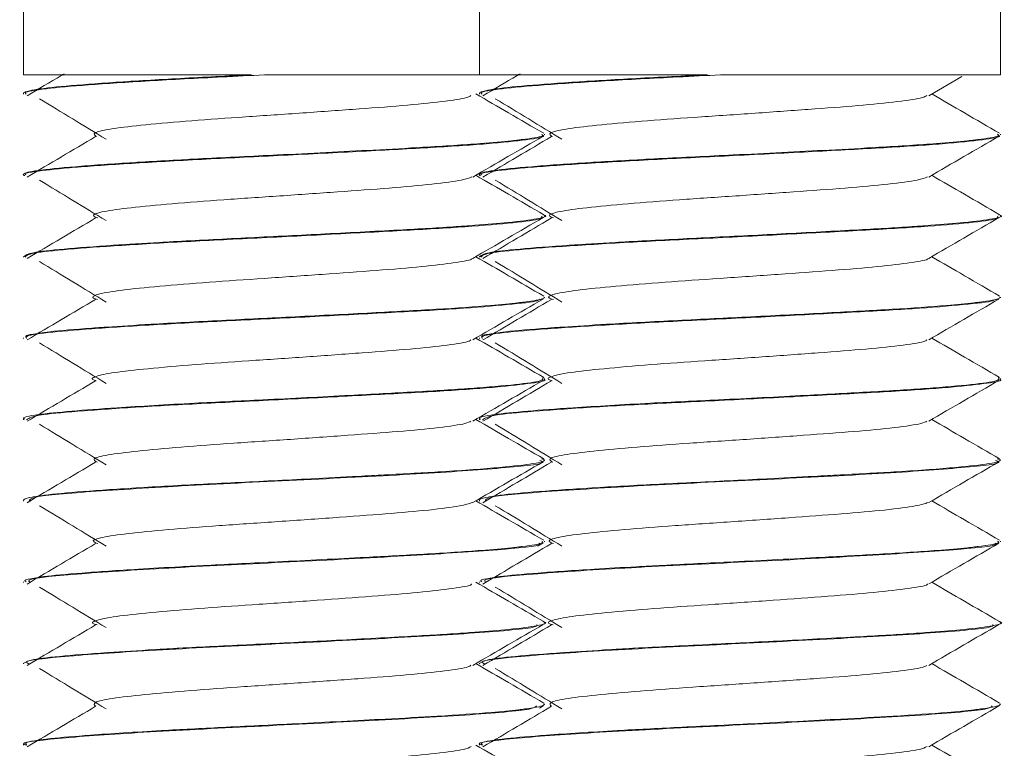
# Model space of a CAD drawing. Header units: millimetres. Extents: x -480 to 1549, y -2911 to -293.
# Tile 91 of 106: x 884 to 899, y -343 to -332. Entities that reach past the tile are written whole.
import ezdxf

# ---------------------------------------------------------------- set-up
doc = ezdxf.new("R2010")
doc.units = ezdxf.units.MM

msp = doc.modelspace()

# ---------------------------------------------------------------- linework, layer by layer
at = {"color": 7, "linetype": 'Continuous', "lineweight": 15}
for p, q in [((883.842, -330.387), (883.842, -332.387)), ((890.842, -330.387), (890.842, -332.387)), ((898.842, -332.387), (898.842, -330.387)), ((883.842, -332.387), (887.343, -332.387)), ((887.545, -332.387), (890.842, -332.387)), ((890.842, -332.387), (894.343, -332.387)), ((894.545, -332.387), (898.842, -332.387)), ((897.742, -332.707), (898.25, -332.411)), ((883.842, -332.675), (883.842, -332.685)), ((890.842, -332.675), (890.842, -332.685)), ((891.842, -333.31), (891.842, -333.3)), ((898.842, -333.31), (898.842, -333.3)), ((883.842, -333.925), (883.842, -333.935)), ((890.842, -333.925), (890.842, -333.935)), ((891.842, -334.56), (891.842, -334.55)), ((898.842, -334.56), (898.842, -334.55)), ((883.842, -335.175), (883.842, -335.185)), ((890.842, -335.175), (890.842, -335.185)), ((891.842, -335.81), (891.842, -335.8)), ((898.842, -335.81), (898.842, -335.8)), ((883.842, -336.425), (883.842, -336.435)), ((890.842, -336.425), (890.842, -336.435)), ((891.842, -337.06), (891.842, -337.05)), ((898.842, -337.06), (898.842, -337.05)), ((883.842, -337.675), (883.842, -337.685)), ((890.842, -337.675), (890.842, -337.685)), ((891.842, -338.31), (891.842, -338.3)), ((898.842, -338.31), (898.842, -338.3)), ((883.842, -338.925), (883.842, -338.935)), ((890.842, -338.925), (890.842, -338.935)), ((891.741, -339.626), (891.821, -339.58)), ((891.842, -339.559), (891.842, -339.55)), ((898.842, -339.559), (898.842, -339.55)), ((883.842, -340.175), (883.842, -340.184)), ((890.842, -340.175), (890.842, -340.184)), ((891.842, -340.809), (891.842, -340.8)), ((898.842, -340.809), (898.842, -340.8)), ((883.842, -341.425), (883.842, -341.434)), ((890.842, -341.425), (890.842, -341.434)), ((891.765, -342.113), (891.821, -342.08)), ((891.842, -342.059), (891.842, -342.05)), ((898.842, -342.059), (898.842, -342.05)), ((883.842, -342.674), (883.842, -342.684)), ((890.842, -342.674), (890.842, -342.684))]:
    msp.add_line(p, q, dxfattribs=at)
for points, knots in [([(887.343, -332.387), (887.254, -332.392), (886.786, -332.415), (885.958, -332.456), (885.01, -332.517), (884.293, -332.573), (883.936, -332.624), (883.836, -332.658), (883.845, -332.673), (883.846, -332.675)], [0, 0, 0, 0, 0.04689, 0.24617, 0.449477, 0.648759, 0.849946, 0.97996, 1, 1, 1, 1]), ([(883.885, -332.685), (883.874, -332.677), (883.834, -332.649), (884.149, -332.599), (884.795, -332.542), (885.74, -332.479), (886.705, -332.428), (887.325, -332.398), (887.545, -332.387)], [0, 0, 0, 0, 0.078154, 0.282238, 0.482186, 0.68668, 0.88857, 1, 1, 1, 1]), ([(884.468, -332.37), (884.453, -332.379), (884.262, -332.492), (884.072, -332.604), (883.897, -332.708)], [0, 0, 0, 0, 0.079384, 1, 1, 1, 1]), ([(894.343, -332.387), (894.254, -332.392), (893.786, -332.415), (892.958, -332.456), (892.01, -332.517), (891.293, -332.573), (890.936, -332.624), (890.836, -332.658), (890.845, -332.673), (890.846, -332.675)], [0, 0, 0, 0, 0.0468904, 0.2461701, 0.4494769, 0.6487589, 0.8499462, 0.9799613, 1, 1, 1, 1]), ([(890.885, -332.685), (890.874, -332.677), (890.834, -332.649), (891.149, -332.599), (891.795, -332.542), (892.74, -332.479), (893.705, -332.428), (894.325, -332.398), (894.545, -332.387)], [0, 0, 0, 0, 0.078152, 0.282239, 0.482184, 0.68668, 0.88857, 1, 1, 1, 1]), ([(891.468, -332.37), (891.453, -332.379), (891.262, -332.492), (891.072, -332.604), (890.897, -332.708)], [0, 0, 0, 0, 0.0793821, 1, 1, 1, 1]), ([(884.087, -332.754), (884.258, -332.857), (884.6, -333.065), (884.939, -333.272), (885.109, -333.376)], [0, 0, 0, 0, 0.5000497, 1, 1, 1, 1]), ([(884.964, -333.336), (884.938, -333.318), (884.884, -333.28), (885.134, -333.219), (885.615, -333.162), (886.304, -333.099), (887.133, -333.04), (888.028, -332.98), (888.902, -332.917), (889.686, -332.86), (890.288, -332.798), (890.65, -332.746), (890.695, -332.716), (890.711, -332.705)], [0, 0, 0, 0, 0.086989, 0.183367, 0.277783, 0.374356, 0.469693, 0.564906, 0.661512, 0.755951, 0.852267, 0.948156, 1, 1, 1, 1]), ([(891.831, -333.285), (891.651, -333.181), (891.304, -332.979), (890.956, -332.777), (890.788, -332.68)], [0, 0, 0, 0, 0.517421, 1, 1, 1, 1]), ([(891.087, -332.754), (891.258, -332.857), (891.6, -333.065), (891.939, -333.272), (892.109, -333.376)], [0, 0, 0, 0, 0.500048, 1, 1, 1, 1]), ([(891.964, -333.336), (891.938, -333.318), (891.884, -333.28), (892.133, -333.219), (892.615, -333.162), (893.304, -333.099), (894.133, -333.04), (895.028, -332.98), (895.902, -332.917), (896.686, -332.86), (897.288, -332.798), (897.65, -332.746), (897.695, -332.716), (897.711, -332.705)], [0, 0, 0, 0, 0.08699, 0.183368, 0.277784, 0.374357, 0.469693, 0.564906, 0.661512, 0.75595, 0.852266, 0.948157, 1, 1, 1, 1]), ([(898.831, -333.285), (898.651, -333.181), (898.304, -332.979), (897.956, -332.777), (897.788, -332.68)], [0, 0, 0, 0, 0.517421, 1, 1, 1, 1]), ([(883.86, -333.935), (883.854, -333.932), (883.795, -333.91), (884.033, -333.865), (884.582, -333.808), (885.463, -333.746), (886.552, -333.685), (887.763, -333.627), (888.976, -333.564), (890.088, -333.506), (891.002, -333.446), (891.597, -333.383), (891.869, -333.341), (891.817, -333.315), (891.807, -333.31)], [0, 0, 0, 0, 0.010745, 0.108286, 0.20369, 0.300701, 0.397685, 0.493106, 0.590652, 0.686428, 0.782964, 0.880288, 0.975554, 1, 1, 1, 1]), ([(891.799, -333.3), (891.81, -333.309), (891.832, -333.328), (891.697, -333.354), (891.566, -333.373), (891.47, -333.385), (891.421, -333.391), (891.247, -333.41), (890.818, -333.448), (890.086, -333.495), (889.031, -333.552), (887.849, -333.613), (886.592, -333.673), (885.549, -333.731), (884.671, -333.792), (884.096, -333.846), (883.83, -333.893), (883.869, -333.918), (883.88, -333.925)], [0, 0, 0, 0, 0.042755, 0.088316, 0.134396, 0.137659, 0.143343, 0.161964, 0.228122, 0.321313, 0.389098, 0.508184, 0.600859, 0.690339, 0.783203, 0.881226, 0.968312, 1, 1, 1, 1]), ([(884.95, -333.335), (884.774, -333.439), (884.423, -333.647), (884.072, -333.854), (883.897, -333.958)], [0, 0, 0, 0, 0.499948, 1, 1, 1, 1]), ([(890.742, -333.957), (890.921, -333.852), (891.281, -333.643), (891.641, -333.435), (891.821, -333.33)], [0, 0, 0, 0, 0.499693, 1, 1, 1, 1]), ([(890.86, -333.935), (890.854, -333.932), (890.795, -333.91), (891.033, -333.865), (891.582, -333.808), (892.463, -333.746), (893.552, -333.685), (894.763, -333.627), (895.976, -333.564), (897.088, -333.506), (898.002, -333.446), (898.597, -333.383), (898.869, -333.341), (898.817, -333.315), (898.807, -333.31)], [0, 0, 0, 0, 0.010747, 0.108288, 0.20369, 0.300702, 0.397686, 0.493106, 0.590653, 0.686428, 0.782963, 0.880288, 0.975554, 1, 1, 1, 1]), ([(898.799, -333.3), (898.81, -333.309), (898.832, -333.328), (898.697, -333.354), (898.566, -333.373), (898.47, -333.385), (898.421, -333.391), (898.247, -333.41), (897.818, -333.448), (897.086, -333.495), (896.031, -333.552), (894.849, -333.613), (893.592, -333.673), (892.549, -333.731), (891.671, -333.792), (891.096, -333.846), (890.83, -333.893), (890.869, -333.918), (890.88, -333.925)], [0, 0, 0, 0, 0.042755, 0.088317, 0.134396, 0.13766, 0.143343, 0.161965, 0.228123, 0.321313, 0.389099, 0.508185, 0.600859, 0.69034, 0.783204, 0.881227, 0.968312, 1, 1, 1, 1]), ([(891.95, -333.335), (891.774, -333.439), (891.423, -333.647), (891.072, -333.854), (890.897, -333.958)], [0, 0, 0, 0, 0.499947, 1, 1, 1, 1]), ([(897.742, -333.957), (897.921, -333.852), (898.281, -333.643), (898.641, -333.435), (898.821, -333.33)], [0, 0, 0, 0, 0.499693, 1, 1, 1, 1]), ([(884.982, -334.585), (884.951, -334.573), (884.871, -334.541), (885.045, -334.485), (885.46, -334.428), (886.101, -334.366), (886.898, -334.305), (887.784, -334.247), (888.671, -334.184), (889.487, -334.126), (890.146, -334.065), (890.593, -334.006), (890.685, -333.971), (890.726, -333.955)], [0, 0, 0, 0, 0.059994, 0.156654, 0.251188, 0.347323, 0.44343, 0.537981, 0.634647, 0.729552, 0.825212, 0.92166, 1, 1, 1, 1]), ([(891.831, -334.535), (891.651, -334.431), (891.304, -334.229), (890.956, -334.027), (890.788, -333.93)], [0, 0, 0, 0, 0.517428, 1, 1, 1, 1]), ([(891.982, -334.585), (891.951, -334.573), (891.871, -334.541), (892.045, -334.485), (892.46, -334.428), (893.101, -334.366), (893.898, -334.305), (894.784, -334.247), (895.671, -334.184), (896.487, -334.126), (897.146, -334.065), (897.593, -334.006), (897.685, -333.971), (897.726, -333.955)], [0, 0, 0, 0, 0.059993, 0.156655, 0.251188, 0.347323, 0.44343, 0.537981, 0.634648, 0.729552, 0.825212, 0.921659, 1, 1, 1, 1]), ([(898.831, -334.535), (898.651, -334.431), (898.304, -334.229), (897.956, -334.027), (897.788, -333.93)], [0, 0, 0, 0, 0.517428, 1, 1, 1, 1]), ([(884.087, -334.004), (884.258, -334.107), (884.6, -334.315), (884.939, -334.522), (885.109, -334.626)], [0, 0, 0, 0, 0.5000497, 1, 1, 1, 1]), ([(891.087, -334.004), (891.258, -334.107), (891.6, -334.315), (891.939, -334.522), (892.109, -334.626)], [0, 0, 0, 0, 0.500048, 1, 1, 1, 1]), ([(891.815, -334.535), (891.823, -334.537), (891.908, -334.559), (891.752, -334.598), (891.371, -334.65), (890.917, -334.688), (890.652, -334.707), (890.571, -334.713), (890.286, -334.733), (889.635, -334.769), (888.519, -334.829), (887.315, -334.888), (886.559, -334.927), (886.206, -334.945), (886.198, -334.945), (886.173, -334.947), (886.081, -334.952), (885.74, -334.971), (885.119, -335.01), (884.424, -335.062), (883.93, -335.117), (883.877, -335.156), (883.851, -335.175)], [0, 0, 0, 0, 0.009607, 0.099546, 0.18976, 0.255266, 0.273255, 0.278545, 0.281364, 0.363705, 0.461663, 0.551829, 0.641988, 0.642234, 0.642649, 0.643986, 0.648688, 0.666205, 0.733572, 0.823825, 0.913726, 1, 1, 1, 1]), ([(883.867, -335.185), (883.882, -335.167), (883.916, -335.129), (884.406, -335.073), (885.198, -335.014), (886.24, -334.951), (887.428, -334.894), (888.653, -334.831), (889.803, -334.771), (890.78, -334.713), (891.468, -334.649), (891.827, -334.601), (891.804, -334.57), (891.796, -334.56)], [0, 0, 0, 0, 0.082003, 0.178026, 0.274256, 0.371674, 0.466931, 0.564186, 0.660797, 0.756469, 0.854006, 0.949459, 1, 1, 1, 1]), ([(884.95, -334.585), (884.774, -334.689), (884.423, -334.897), (884.072, -335.104), (883.897, -335.208)], [0, 0, 0, 0, 0.499948, 1, 1, 1, 1]), ([(890.742, -335.207), (890.921, -335.102), (891.281, -334.893), (891.641, -334.685), (891.821, -334.58)], [0, 0, 0, 0, 0.499693, 1, 1, 1, 1]), ([(898.815, -334.535), (898.823, -334.537), (898.908, -334.559), (898.752, -334.598), (898.371, -334.65), (897.917, -334.688), (897.652, -334.707), (897.571, -334.713), (897.286, -334.733), (896.635, -334.769), (895.519, -334.829), (894.314, -334.888), (893.56, -334.927), (893.206, -334.945), (893.198, -334.945), (893.173, -334.947), (893.081, -334.952), (892.74, -334.971), (892.119, -335.01), (891.424, -335.062), (890.93, -335.117), (890.877, -335.156), (890.851, -335.175)], [0, 0, 0, 0, 0.009607, 0.099545, 0.18976, 0.255267, 0.273255, 0.278545, 0.281364, 0.363705, 0.461663, 0.551829, 0.641988, 0.642234, 0.642649, 0.643985, 0.648688, 0.666205, 0.733572, 0.823825, 0.913726, 1, 1, 1, 1]), ([(890.867, -335.185), (890.882, -335.167), (890.916, -335.129), (891.406, -335.073), (892.198, -335.014), (893.24, -334.951), (894.428, -334.894), (895.653, -334.831), (896.803, -334.771), (897.78, -334.713), (898.468, -334.649), (898.827, -334.601), (898.804, -334.57), (898.796, -334.56)], [0, 0, 0, 0, 0.0820033, 0.1780261, 0.2742565, 0.3716744, 0.4669311, 0.5641861, 0.6607969, 0.7564696, 0.8540061, 0.9494589, 1, 1, 1, 1]), ([(891.95, -334.585), (891.774, -334.689), (891.423, -334.897), (891.072, -335.104), (890.897, -335.208)], [0, 0, 0, 0, 0.499947, 1, 1, 1, 1]), ([(897.742, -335.207), (897.921, -335.102), (898.281, -334.893), (898.641, -334.685), (898.821, -334.58)], [0, 0, 0, 0, 0.499693, 1, 1, 1, 1]), ([(891.831, -335.785), (891.651, -335.681), (891.304, -335.479), (890.956, -335.277), (890.788, -335.18)], [0, 0, 0, 0, 0.517428, 1, 1, 1, 1]), ([(898.831, -335.785), (898.651, -335.681), (898.304, -335.479), (897.956, -335.277), (897.788, -335.18)], [0, 0, 0, 0, 0.517428, 1, 1, 1, 1]), ([(884.087, -335.254), (884.258, -335.357), (884.6, -335.565), (884.939, -335.772), (885.109, -335.876)], [0, 0, 0, 0, 0.5000497, 1, 1, 1, 1]), ([(884.98, -335.835), (884.956, -335.828), (884.864, -335.802), (884.978, -335.752), (885.321, -335.693), (885.91, -335.634), (886.669, -335.571), (887.539, -335.514), (888.435, -335.451), (889.276, -335.391), (889.994, -335.333), (890.485, -335.269), (890.733, -335.23), (890.732, -335.208), (890.732, -335.206)], [0, 0, 0, 0, 0.0333044, 0.1301545, 0.2255586, 0.3211682, 0.4179638, 0.5126028, 0.6092357, 0.7052255, 0.8002797, 0.8971934, 0.9920279, 1, 1, 1, 1]), ([(891.087, -335.254), (891.258, -335.357), (891.6, -335.565), (891.939, -335.772), (892.109, -335.876)], [0, 0, 0, 0, 0.500048, 1, 1, 1, 1]), ([(891.98, -335.835), (891.956, -335.828), (891.864, -335.802), (891.978, -335.752), (892.321, -335.693), (892.91, -335.634), (893.669, -335.571), (894.539, -335.514), (895.435, -335.451), (896.276, -335.391), (896.994, -335.333), (897.485, -335.269), (897.733, -335.23), (897.732, -335.208), (897.732, -335.206)], [0, 0, 0, 0, 0.0333036, 0.1301546, 0.2255581, 0.321169, 0.4179642, 0.5126032, 0.6092363, 0.7052261, 0.8002803, 0.8971941, 0.9920287, 1, 1, 1, 1]), ([(891.837, -335.8), (891.837, -335.805), (891.834, -335.829), (891.708, -335.854), (891.521, -335.879), (891.36, -335.898), (890.972, -335.936), (890.224, -335.988), (889.183, -336.043), (888.038, -336.103), (886.859, -336.16), (885.871, -336.212), (885.265, -336.251), (884.994, -336.27), (884.919, -336.276), (884.638, -336.296), (884.335, -336.321), (884.037, -336.359), (883.86, -336.39), (883.876, -336.414), (883.884, -336.425)], [0, 0, 0, 0, 0.023808, 0.115104, 0.125723, 0.144851, 0.208539, 0.30139, 0.390674, 0.486352, 0.576524, 0.670622, 0.738044, 0.756333, 0.761608, 0.764303, 0.855674, 0.887588, 0.948924, 1, 1, 1, 1]), ([(898.837, -335.8), (898.837, -335.805), (898.834, -335.829), (898.708, -335.854), (898.521, -335.879), (898.36, -335.898), (897.972, -335.936), (897.224, -335.988), (896.183, -336.043), (895.038, -336.103), (893.859, -336.16), (892.871, -336.212), (892.265, -336.251), (891.994, -336.27), (891.919, -336.276), (891.638, -336.296), (891.335, -336.321), (891.037, -336.359), (890.86, -336.39), (890.876, -336.414), (890.884, -336.425)], [0, 0, 0, 0, 0.023808, 0.115104, 0.125723, 0.144851, 0.208539, 0.30139, 0.390674, 0.486353, 0.576525, 0.670623, 0.738044, 0.756334, 0.761609, 0.764304, 0.855675, 0.887589, 0.948924, 1, 1, 1, 1]), ([(883.887, -336.435), (883.881, -336.423), (883.865, -336.391), (884.244, -336.338), (884.953, -336.281), (885.939, -336.217), (887.097, -336.159), (888.324, -336.099), (889.503, -336.036), (890.539, -335.979), (891.307, -335.916), (891.739, -335.868), (891.767, -335.839), (891.776, -335.83)], [0, 0, 0, 0, 0.057351, 0.157497, 0.256229, 0.357089, 0.455979, 0.555925, 0.656465, 0.754972, 0.855723, 0.955174, 1, 1, 1, 1]), ([(884.95, -335.835), (884.774, -335.939), (884.423, -336.147), (884.072, -336.354), (883.897, -336.458)], [0, 0, 0, 0, 0.499948, 1, 1, 1, 1]), ([(890.742, -336.457), (890.921, -336.352), (891.281, -336.143), (891.641, -335.935), (891.821, -335.83)], [0, 0, 0, 0, 0.499693, 1, 1, 1, 1]), ([(890.887, -336.435), (890.881, -336.423), (890.865, -336.391), (891.244, -336.338), (891.953, -336.281), (892.939, -336.217), (894.097, -336.159), (895.324, -336.099), (896.503, -336.036), (897.539, -335.979), (898.307, -335.916), (898.739, -335.868), (898.767, -335.839), (898.776, -335.83)], [0, 0, 0, 0, 0.057351, 0.157498, 0.25623, 0.35709, 0.45598, 0.555926, 0.656465, 0.754973, 0.855724, 0.955174, 1, 1, 1, 1]), ([(891.95, -335.835), (891.774, -335.939), (891.423, -336.147), (891.072, -336.354), (890.897, -336.458)], [0, 0, 0, 0, 0.499947, 1, 1, 1, 1]), ([(897.742, -336.457), (897.921, -336.352), (898.281, -336.143), (898.641, -335.935), (898.821, -335.83)], [0, 0, 0, 0, 0.499693, 1, 1, 1, 1]), ([(884.087, -336.504), (884.258, -336.607), (884.6, -336.815), (884.939, -337.022), (885.109, -337.126)], [0, 0, 0, 0, 0.5000497, 1, 1, 1, 1]), ([(884.958, -337.085), (884.952, -337.084), (884.861, -337.063), (884.932, -337.019), (885.198, -336.958), (885.732, -336.901), (886.449, -336.837), (887.297, -336.779), (888.194, -336.719), (889.057, -336.656), (889.816, -336.599), (890.375, -336.536), (890.685, -336.49), (890.706, -336.463), (890.712, -336.456)], [0, 0, 0, 0, 0.006743, 0.103219, 0.199451, 0.29432, 0.391241, 0.486261, 0.582301, 0.678912, 0.773563, 0.870379, 0.96594, 1, 1, 1, 1]), ([(891.831, -337.035), (891.651, -336.931), (891.304, -336.729), (890.956, -336.527), (890.788, -336.43)], [0, 0, 0, 0, 0.517428, 1, 1, 1, 1]), ([(891.087, -336.504), (891.258, -336.607), (891.6, -336.815), (891.939, -337.022), (892.109, -337.126)], [0, 0, 0, 0, 0.500048, 1, 1, 1, 1]), ([(891.958, -337.085), (891.952, -337.084), (891.861, -337.063), (891.932, -337.019), (892.198, -336.958), (892.732, -336.901), (893.449, -336.837), (894.297, -336.779), (895.194, -336.719), (896.057, -336.656), (896.816, -336.599), (897.375, -336.536), (897.685, -336.49), (897.706, -336.463), (897.712, -336.456)], [0, 0, 0, 0, 0.0067436, 0.10322, 0.1994528, 0.29432, 0.3912413, 0.4862617, 0.5823009, 0.6789122, 0.7735633, 0.8703795, 0.9659401, 1, 1, 1, 1]), ([(898.831, -337.035), (898.651, -336.931), (898.304, -336.729), (897.956, -336.527), (897.788, -336.43)], [0, 0, 0, 0, 0.517428, 1, 1, 1, 1]), ([(891.816, -337.035), (891.821, -337.053), (891.831, -337.09), (891.437, -337.143), (890.769, -337.203), (889.879, -337.256), (888.785, -337.314), (887.602, -337.375), (886.355, -337.434), (885.334, -337.495), (884.523, -337.554), (884.029, -337.606), (883.804, -337.649), (883.856, -337.672), (883.863, -337.675)], [0, 0, 0, 0, 0.081209, 0.170904, 0.262297, 0.347548, 0.431542, 0.53655, 0.620193, 0.727155, 0.807102, 0.894931, 0.986411, 1, 1, 1, 1]), ([(883.89, -337.685), (883.929, -337.658), (883.999, -337.61), (884.738, -337.547), (885.648, -337.484), (886.772, -337.424), (887.991, -337.366), (889.194, -337.302), (890.274, -337.245), (891.143, -337.184), (891.669, -337.122), (891.894, -337.083), (891.834, -337.061), (891.83, -337.06)], [0, 0, 0, 0, 0.125951, 0.221244, 0.318622, 0.415139, 0.510987, 0.608557, 0.703985, 0.801034, 0.89804, 0.993495, 1, 1, 1, 1]), ([(884.95, -337.085), (884.774, -337.189), (884.423, -337.397), (884.072, -337.604), (883.897, -337.708)], [0, 0, 0, 0, 0.499948, 1, 1, 1, 1]), ([(890.742, -337.707), (890.921, -337.602), (891.281, -337.393), (891.641, -337.185), (891.821, -337.08)], [0, 0, 0, 0, 0.499699, 1, 1, 1, 1]), ([(898.816, -337.035), (898.821, -337.053), (898.831, -337.09), (898.437, -337.143), (897.769, -337.203), (896.879, -337.256), (895.785, -337.314), (894.602, -337.375), (893.355, -337.434), (892.334, -337.495), (891.523, -337.554), (891.029, -337.606), (890.804, -337.649), (890.856, -337.672), (890.863, -337.675)], [0, 0, 0, 0, 0.081209, 0.170904, 0.262297, 0.347548, 0.431542, 0.53655, 0.620193, 0.727155, 0.807102, 0.894931, 0.986412, 1, 1, 1, 1]), ([(890.89, -337.685), (890.929, -337.658), (890.999, -337.61), (891.738, -337.547), (892.648, -337.484), (893.772, -337.424), (894.991, -337.366), (896.194, -337.302), (897.274, -337.245), (898.143, -337.184), (898.669, -337.122), (898.894, -337.083), (898.834, -337.061), (898.83, -337.06)], [0, 0, 0, 0, 0.125951, 0.221245, 0.318622, 0.415139, 0.510987, 0.608557, 0.703984, 0.801034, 0.898039, 0.993495, 1, 1, 1, 1]), ([(891.95, -337.085), (891.774, -337.189), (891.423, -337.397), (891.072, -337.604), (890.897, -337.708)], [0, 0, 0, 0, 0.499947, 1, 1, 1, 1]), ([(897.742, -337.707), (897.921, -337.602), (898.281, -337.393), (898.641, -337.185), (898.821, -337.08)], [0, 0, 0, 0, 0.499699, 1, 1, 1, 1]), ([(884.087, -337.754), (884.258, -337.857), (884.6, -338.065), (884.939, -338.272), (885.109, -338.376)], [0, 0, 0, 0, 0.5000497, 1, 1, 1, 1]), ([(884.972, -338.336), (884.943, -338.32), (884.879, -338.283), (885.104, -338.224), (885.564, -338.167), (886.239, -338.104), (887.059, -338.044), (887.951, -337.986), (888.83, -337.922), (889.624, -337.865), (890.245, -337.804), (890.633, -337.749), (890.691, -337.718), (890.713, -337.705)], [0, 0, 0, 0, 0.07846, 0.174967, 0.269366, 0.365839, 0.461456, 0.556407, 0.653071, 0.747604, 0.843749, 0.939853, 1, 1, 1, 1]), ([(891.831, -338.285), (891.651, -338.181), (891.304, -337.979), (890.956, -337.777), (890.788, -337.68)], [0, 0, 0, 0, 0.517428, 1, 1, 1, 1]), ([(891.087, -337.754), (891.258, -337.857), (891.6, -338.065), (891.939, -338.272), (892.109, -338.376)], [0, 0, 0, 0, 0.500048, 1, 1, 1, 1]), ([(891.972, -338.336), (891.943, -338.32), (891.879, -338.283), (892.104, -338.224), (892.564, -338.167), (893.239, -338.104), (894.059, -338.044), (894.951, -337.986), (895.83, -337.922), (896.624, -337.865), (897.245, -337.804), (897.633, -337.749), (897.691, -337.718), (897.713, -337.705)], [0, 0, 0, 0, 0.078461, 0.174967, 0.269366, 0.365839, 0.461455, 0.556407, 0.653071, 0.747603, 0.843749, 0.939853, 1, 1, 1, 1]), ([(898.831, -338.285), (898.651, -338.181), (898.304, -337.979), (897.956, -337.777), (897.788, -337.68)], [0, 0, 0, 0, 0.517428, 1, 1, 1, 1]), ([(891.795, -338.285), (891.818, -338.291), (891.847, -338.299), (891.836, -338.311), (891.81, -338.329), (891.661, -338.364), (891.184, -338.419), (890.373, -338.479), (889.571, -338.522), (888.886, -338.559), (888.119, -338.599), (887.088, -338.65), (885.975, -338.705), (885.023, -338.766), (884.302, -338.822), (883.939, -338.873), (883.837, -338.908), (883.845, -338.923), (883.846, -338.925)], [0, 0, 0, 0, 0.027112, 0.036491, 0.054576, 0.116779, 0.207487, 0.309239, 0.387851, 0.421538, 0.479329, 0.569865, 0.659464, 0.750909, 0.840582, 0.931029, 0.99025, 1, 1, 1, 1]), ([(884.95, -338.335), (884.774, -338.439), (884.423, -338.647), (884.072, -338.854), (883.897, -338.958)], [0, 0, 0, 0, 0.499948, 1, 1, 1, 1]), ([(883.931, -338.935), (883.934, -338.913), (883.94, -338.861), (884.882, -338.784), (886.421, -338.689), (888.278, -338.601), (890.054, -338.511), (891.315, -338.419), (891.911, -338.354), (891.792, -338.317), (891.77, -338.31)], [0, 0, 0, 0, 0.100232, 0.243855, 0.389723, 0.533687, 0.678549, 0.823648, 0.967499, 1, 1, 1, 1]), ([(890.742, -338.957), (890.921, -338.852), (891.281, -338.643), (891.641, -338.435), (891.821, -338.33)], [0, 0, 0, 0, 0.499699, 1, 1, 1, 1]), ([(898.795, -338.285), (898.818, -338.291), (898.847, -338.299), (898.836, -338.311), (898.81, -338.329), (898.661, -338.364), (898.184, -338.419), (897.373, -338.479), (896.571, -338.522), (895.886, -338.559), (895.119, -338.599), (894.088, -338.65), (892.975, -338.705), (892.023, -338.766), (891.302, -338.822), (890.939, -338.873), (890.837, -338.908), (890.845, -338.923), (890.846, -338.925)], [0, 0, 0, 0, 0.027112, 0.036491, 0.054576, 0.11678, 0.207487, 0.309239, 0.387851, 0.421538, 0.479329, 0.569865, 0.659464, 0.750909, 0.840581, 0.931029, 0.99025, 1, 1, 1, 1]), ([(891.95, -338.335), (891.774, -338.439), (891.423, -338.647), (891.072, -338.854), (890.897, -338.958)], [0, 0, 0, 0, 0.499947, 1, 1, 1, 1]), ([(890.931, -338.935), (890.934, -338.913), (890.94, -338.861), (891.882, -338.784), (893.421, -338.689), (895.278, -338.601), (897.054, -338.511), (898.315, -338.419), (898.911, -338.354), (898.792, -338.317), (898.77, -338.31)], [0, 0, 0, 0, 0.100231, 0.243855, 0.389723, 0.533687, 0.678549, 0.823648, 0.9675, 1, 1, 1, 1]), ([(897.742, -338.957), (897.921, -338.852), (898.281, -338.643), (898.641, -338.435), (898.821, -338.33)], [0, 0, 0, 0, 0.499699, 1, 1, 1, 1]), ([(884.983, -339.585), (884.953, -339.575), (884.868, -339.545), (885.022, -339.49), (885.414, -339.433), (886.039, -339.372), (886.826, -339.31), (887.707, -339.253), (888.597, -339.189), (889.422, -339.13), (890.097, -339.071), (890.575, -339.01), (890.683, -338.973), (890.735, -338.955)], [0, 0, 0, 0, 0.0515252, 0.148201, 0.2428746, 0.3387993, 0.4350777, 0.5295221, 0.6261337, 0.7212869, 0.8166697, 0.9132192, 1, 1, 1, 1]), ([(891.831, -339.535), (891.651, -339.431), (891.304, -339.229), (890.956, -339.027), (890.788, -338.93)], [0, 0, 0, 0, 0.517428, 1, 1, 1, 1]), ([(891.983, -339.585), (891.953, -339.575), (891.868, -339.545), (892.022, -339.49), (892.414, -339.433), (893.039, -339.372), (893.826, -339.31), (894.707, -339.253), (895.597, -339.189), (896.422, -339.13), (897.097, -339.071), (897.575, -339.01), (897.683, -338.973), (897.735, -338.955)], [0, 0, 0, 0, 0.0515243, 0.1482017, 0.2428746, 0.3387986, 0.4350778, 0.5295219, 0.6261335, 0.7212863, 0.816669, 0.9132184, 1, 1, 1, 1]), ([(898.831, -339.535), (898.651, -339.431), (898.304, -339.229), (897.956, -339.027), (897.788, -338.93)], [0, 0, 0, 0, 0.517428, 1, 1, 1, 1]), ([(884.087, -339.004), (884.258, -339.107), (884.6, -339.315), (884.939, -339.522), (885.109, -339.626)], [0, 0, 0, 0, 0.5000497, 1, 1, 1, 1]), ([(891.087, -339.004), (891.258, -339.107), (891.6, -339.315), (891.939, -339.522), (892.109, -339.626)], [0, 0, 0, 0, 0.500048, 1, 1, 1, 1]), ([(891.8, -339.55), (891.815, -339.559), (891.83, -339.568), (891.805, -339.577), (891.797, -339.58), (891.768, -339.588), (891.688, -339.606), (891.563, -339.624), (891.431, -339.64), (891.251, -339.659), (890.825, -339.697), (890.064, -339.747), (888.992, -339.803), (887.828, -339.864), (886.862, -339.91), (886.154, -339.947), (885.467, -339.987), (884.706, -340.039), (884.224, -340.082), (883.97, -340.121), (883.838, -340.148), (883.869, -340.168), (883.881, -340.175)], [0, 0, 0, 0, 0.041245, 0.042787, 0.045517, 0.054538, 0.086819, 0.13284, 0.142853, 0.161818, 0.226505, 0.319966, 0.398972, 0.508025, 0.595718, 0.630156, 0.688722, 0.78197, 0.873251, 0.907864, 0.966818, 1, 1, 1, 1]), ([(883.945, -340.184), (883.926, -340.169), (883.869, -340.123), (884.662, -340.05), (886.104, -339.956), (887.94, -339.869), (889.759, -339.775), (891.121, -339.686), (891.821, -339.621), (891.768, -339.585), (891.76, -339.58)], [0, 0, 0, 0, 0.076092, 0.224801, 0.375661, 0.52416, 0.67473, 0.823863, 0.973178, 1, 1, 1, 1]), ([(898.8, -339.55), (898.815, -339.559), (898.83, -339.568), (898.805, -339.577), (898.797, -339.58), (898.768, -339.588), (898.688, -339.606), (898.563, -339.624), (898.431, -339.64), (898.251, -339.659), (897.825, -339.697), (897.064, -339.747), (895.992, -339.803), (894.828, -339.864), (893.862, -339.91), (893.154, -339.947), (892.467, -339.987), (891.706, -340.039), (891.224, -340.082), (890.97, -340.121), (890.838, -340.148), (890.869, -340.168), (890.881, -340.175)], [0, 0, 0, 0, 0.041246, 0.042788, 0.045518, 0.054539, 0.08682, 0.13284, 0.142854, 0.161818, 0.226505, 0.319967, 0.398972, 0.508026, 0.595719, 0.630157, 0.688723, 0.781971, 0.873251, 0.907865, 0.966819, 1, 1, 1, 1]), ([(890.945, -340.184), (890.926, -340.169), (890.869, -340.123), (891.662, -340.05), (893.104, -339.956), (894.94, -339.869), (896.759, -339.775), (898.121, -339.686), (898.821, -339.621), (898.768, -339.585), (898.76, -339.58)], [0, 0, 0, 0, 0.0760922, 0.2248005, 0.3756602, 0.5241599, 0.6747293, 0.823863, 0.9731769, 1, 1, 1, 1]), ([(897.742, -340.207), (897.921, -340.102), (898.281, -339.893), (898.641, -339.685), (898.821, -339.58)], [0, 0, 0, 0, 0.499699, 1, 1, 1, 1]), ([(884.95, -339.585), (884.774, -339.689), (884.423, -339.897), (884.072, -340.104), (883.897, -340.208)], [0, 0, 0, 0, 0.499948, 1, 1, 1, 1]), ([(891.95, -339.585), (891.774, -339.689), (891.423, -339.897), (891.072, -340.104), (890.897, -340.208)], [0, 0, 0, 0, 0.499947, 1, 1, 1, 1]), ([(891.831, -340.785), (891.651, -340.681), (891.304, -340.479), (890.956, -340.277), (890.788, -340.18)], [0, 0, 0, 0, 0.517428, 1, 1, 1, 1]), ([(898.831, -340.785), (898.651, -340.681), (898.304, -340.479), (897.956, -340.277), (897.788, -340.18)], [0, 0, 0, 0, 0.517428, 1, 1, 1, 1]), ([(884.087, -340.254), (884.258, -340.357), (884.6, -340.565), (884.939, -340.772), (885.109, -340.876)], [0, 0, 0, 0, 0.5000497, 1, 1, 1, 1]), ([(884.975, -340.835), (884.956, -340.83), (884.862, -340.805), (884.961, -340.758), (885.28, -340.698), (885.852, -340.639), (886.599, -340.576), (887.463, -340.519), (888.36, -340.457), (889.208, -340.395), (889.939, -340.338), (890.452, -340.274), (890.718, -340.233), (890.722, -340.21), (890.723, -340.206)], [0, 0, 0, 0, 0.024899, 0.121669, 0.217366, 0.312691, 0.409564, 0.504269, 0.600751, 0.696973, 0.791845, 0.888766, 0.983776, 1, 1, 1, 1]), ([(891.087, -340.254), (891.258, -340.357), (891.6, -340.565), (891.939, -340.772), (892.109, -340.876)], [0, 0, 0, 0, 0.500048, 1, 1, 1, 1]), ([(891.975, -340.835), (891.956, -340.83), (891.862, -340.805), (891.961, -340.758), (892.28, -340.698), (892.852, -340.639), (893.599, -340.576), (894.463, -340.519), (895.36, -340.457), (896.208, -340.395), (896.939, -340.338), (897.452, -340.274), (897.718, -340.233), (897.722, -340.21), (897.723, -340.206)], [0, 0, 0, 0, 0.0249, 0.121669, 0.217366, 0.312692, 0.409564, 0.504269, 0.600751, 0.696972, 0.791845, 0.888765, 0.983775, 1, 1, 1, 1]), ([(891.818, -340.785), (891.825, -340.787), (891.91, -340.809), (891.756, -340.847), (891.377, -340.9), (890.921, -340.938), (890.653, -340.957), (890.58, -340.963), (890.559, -340.964), (890.292, -340.983), (889.651, -341.018), (888.536, -341.078), (887.333, -341.138), (886.575, -341.174), (886.215, -341.194), (886.187, -341.196), (886.094, -341.201), (885.753, -341.22), (885.132, -341.259), (884.434, -341.311), (883.933, -341.367), (883.876, -341.406), (883.848, -341.425)], [0, 0, 0, 0, 0.008112, 0.098101, 0.188269, 0.255573, 0.273116, 0.277844, 0.279198, 0.279879, 0.362663, 0.460171, 0.550348, 0.640518, 0.641303, 0.642746, 0.647613, 0.665259, 0.732095, 0.822401, 0.912259, 1, 1, 1, 1]), ([(898.818, -340.785), (898.825, -340.787), (898.91, -340.809), (898.756, -340.847), (898.377, -340.9), (897.921, -340.938), (897.653, -340.957), (897.58, -340.963), (897.559, -340.964), (897.292, -340.983), (896.651, -341.018), (895.536, -341.078), (894.333, -341.138), (893.575, -341.174), (893.214, -341.194), (893.187, -341.196), (893.094, -341.201), (892.753, -341.22), (892.132, -341.259), (891.434, -341.311), (890.933, -341.367), (890.876, -341.406), (890.848, -341.425)], [0, 0, 0, 0, 0.008112, 0.098101, 0.188269, 0.255573, 0.273116, 0.277845, 0.279199, 0.279879, 0.362663, 0.460171, 0.550348, 0.640518, 0.641302, 0.642746, 0.647612, 0.665259, 0.732095, 0.8224, 0.912259, 1, 1, 1, 1]), ([(883.931, -341.434), (883.906, -341.424), (883.805, -341.385), (884.467, -341.315), (885.798, -341.222), (887.6, -341.135), (889.446, -341.041), (890.921, -340.954), (891.741, -340.881), (891.729, -340.84), (891.726, -340.83)], [0, 0, 0, 0, 0.0485067, 0.1979012, 0.3484075, 0.497037, 0.6480139, 0.7967192, 0.9470212, 1, 1, 1, 1]), ([(884.95, -340.835), (884.774, -340.939), (884.423, -341.147), (884.072, -341.354), (883.897, -341.458)], [0, 0, 0, 0, 0.499948, 1, 1, 1, 1]), ([(890.742, -341.457), (890.921, -341.352), (891.281, -341.143), (891.641, -340.935), (891.821, -340.83)], [0, 0, 0, 0, 0.499699, 1, 1, 1, 1]), ([(890.931, -341.434), (890.906, -341.424), (890.805, -341.385), (891.467, -341.315), (892.798, -341.222), (894.6, -341.135), (896.446, -341.041), (897.921, -340.954), (898.741, -340.881), (898.729, -340.84), (898.726, -340.83)], [0, 0, 0, 0, 0.0485062, 0.1979007, 0.3484076, 0.4970372, 0.6480142, 0.7967196, 0.9470212, 1, 1, 1, 1]), ([(891.95, -340.835), (891.774, -340.939), (891.423, -341.147), (891.072, -341.354), (890.897, -341.458)], [0, 0, 0, 0, 0.499947, 1, 1, 1, 1]), ([(897.742, -341.457), (897.921, -341.352), (898.281, -341.143), (898.641, -340.935), (898.821, -340.83)], [0, 0, 0, 0, 0.499699, 1, 1, 1, 1]), ([(884.087, -341.504), (884.258, -341.607), (884.6, -341.815), (884.939, -342.022), (885.109, -342.126)], [0, 0, 0, 0, 0.5000497, 1, 1, 1, 1]), ([(884.951, -342.086), (884.931, -342.066), (884.891, -342.025), (885.171, -341.963), (885.676, -341.906), (886.382, -341.843), (887.221, -341.784), (888.118, -341.724), (888.986, -341.661), (889.757, -341.604), (890.336, -341.542), (890.669, -341.493), (890.701, -341.464), (890.71, -341.455)], [0, 0, 0, 0, 0.095703, 0.192026, 0.286659, 0.383444, 0.478586, 0.574266, 0.670899, 0.765426, 0.862036, 0.95777, 1, 1, 1, 1]), ([(891.831, -342.035), (891.651, -341.931), (891.304, -341.729), (890.956, -341.527), (890.788, -341.43)], [0, 0, 0, 0, 0.517428, 1, 1, 1, 1]), ([(891.087, -341.504), (891.258, -341.607), (891.6, -341.815), (891.939, -342.022), (892.109, -342.126)], [0, 0, 0, 0, 0.500048, 1, 1, 1, 1]), ([(891.951, -342.086), (891.931, -342.066), (891.891, -342.025), (892.171, -341.963), (892.676, -341.906), (893.382, -341.843), (894.221, -341.784), (895.118, -341.724), (895.986, -341.661), (896.757, -341.604), (897.336, -341.542), (897.669, -341.493), (897.701, -341.464), (897.71, -341.455)], [0, 0, 0, 0, 0.0957018, 0.1920255, 0.2866583, 0.3834435, 0.4785855, 0.5742655, 0.6708986, 0.7654258, 0.8620355, 0.9577706, 1, 1, 1, 1]), ([(898.831, -342.035), (898.651, -341.931), (898.304, -341.729), (897.956, -341.527), (897.788, -341.43)], [0, 0, 0, 0, 0.517428, 1, 1, 1, 1]), ([(883.891, -342.684), (883.875, -342.68), (883.747, -342.646), (884.298, -342.58), (885.506, -342.49), (887.262, -342.401), (889.123, -342.308), (890.696, -342.221), (891.653, -342.141), (891.702, -342.096), (891.719, -342.08)], [0, 0, 0, 0, 0.0210702, 0.1714202, 0.3210977, 0.4701957, 0.6210418, 0.7696556, 0.9205859, 1, 1, 1, 1]), ([(891.837, -342.05), (891.837, -342.055), (891.835, -342.079), (891.713, -342.103), (891.528, -342.128), (891.368, -342.148), (890.983, -342.185), (890.287, -342.234), (889.269, -342.289), (888.117, -342.349), (886.927, -342.408), (885.82, -342.464), (884.888, -342.525), (884.192, -342.584), (883.845, -342.634), (883.878, -342.665), (883.888, -342.674)], [0, 0, 0, 0, 0.022328, 0.113694, 0.124577, 0.143798, 0.20717, 0.300122, 0.373501, 0.484978, 0.576977, 0.655892, 0.766532, 0.852662, 0.955367, 1, 1, 1, 1]), ([(884.95, -342.085), (884.774, -342.189), (884.423, -342.397), (884.072, -342.604), (883.897, -342.708)], [0, 0, 0, 0, 0.499948, 1, 1, 1, 1]), ([(890.891, -342.684), (890.875, -342.68), (890.747, -342.646), (891.298, -342.58), (892.506, -342.49), (894.262, -342.401), (896.123, -342.308), (897.696, -342.221), (898.653, -342.141), (898.702, -342.096), (898.719, -342.08)], [0, 0, 0, 0, 0.0210703, 0.1714202, 0.3210979, 0.4701957, 0.6210418, 0.7696551, 0.9205865, 1, 1, 1, 1]), ([(898.837, -342.05), (898.837, -342.055), (898.835, -342.079), (898.713, -342.103), (898.528, -342.128), (898.368, -342.148), (897.983, -342.185), (897.287, -342.234), (896.269, -342.289), (895.117, -342.349), (893.927, -342.408), (892.82, -342.464), (891.888, -342.525), (891.192, -342.584), (890.845, -342.634), (890.878, -342.665), (890.888, -342.674)], [0, 0, 0, 0, 0.022328, 0.113695, 0.124576, 0.143798, 0.20717, 0.300122, 0.373501, 0.484978, 0.576977, 0.655892, 0.766531, 0.852662, 0.955367, 1, 1, 1, 1]), ([(891.95, -342.085), (891.774, -342.189), (891.423, -342.397), (891.072, -342.604), (890.897, -342.708)], [0, 0, 0, 0, 0.499947, 1, 1, 1, 1]), ([(897.742, -342.707), (897.921, -342.602), (898.281, -342.393), (898.641, -342.185), (898.821, -342.08)], [0, 0, 0, 0, 0.499699, 1, 1, 1, 1]), ([(884.977, -343.336), (884.947, -343.321), (884.875, -343.287), (885.076, -343.229), (885.515, -343.172), (886.175, -343.11), (886.985, -343.049), (887.874, -342.991), (888.757, -342.928), (889.562, -342.87), (890.2, -342.809), (890.615, -342.753), (890.688, -342.719), (890.718, -342.705)], [0, 0, 0, 0, 0.069948, 0.166547, 0.260979, 0.357316, 0.453179, 0.547918, 0.644604, 0.739279, 0.835221, 0.931503, 1, 1, 1, 1]), ([(891.831, -343.285), (891.651, -343.181), (891.304, -342.979), (890.956, -342.777), (890.788, -342.68)], [0, 0, 0, 0, 0.517428, 1, 1, 1, 1]), ([(891.977, -343.336), (891.947, -343.321), (891.875, -343.287), (892.076, -343.229), (892.515, -343.172), (893.175, -343.11), (893.985, -343.049), (894.874, -342.991), (895.757, -342.928), (896.562, -342.87), (897.2, -342.809), (897.615, -342.753), (897.688, -342.719), (897.718, -342.705)], [0, 0, 0, 0, 0.0699492, 0.1665474, 0.26098, 0.3573172, 0.4531795, 0.5479182, 0.6446043, 0.7392793, 0.8352221, 0.9315033, 1, 1, 1, 1]), ([(898.831, -343.285), (898.651, -343.181), (898.304, -342.979), (897.956, -342.777), (897.788, -342.68)], [0, 0, 0, 0, 0.517428, 1, 1, 1, 1])]:
    msp.add_open_spline(points, degree=3, knots=knots, dxfattribs=at)

doc.saveas('drawing.dxf')
